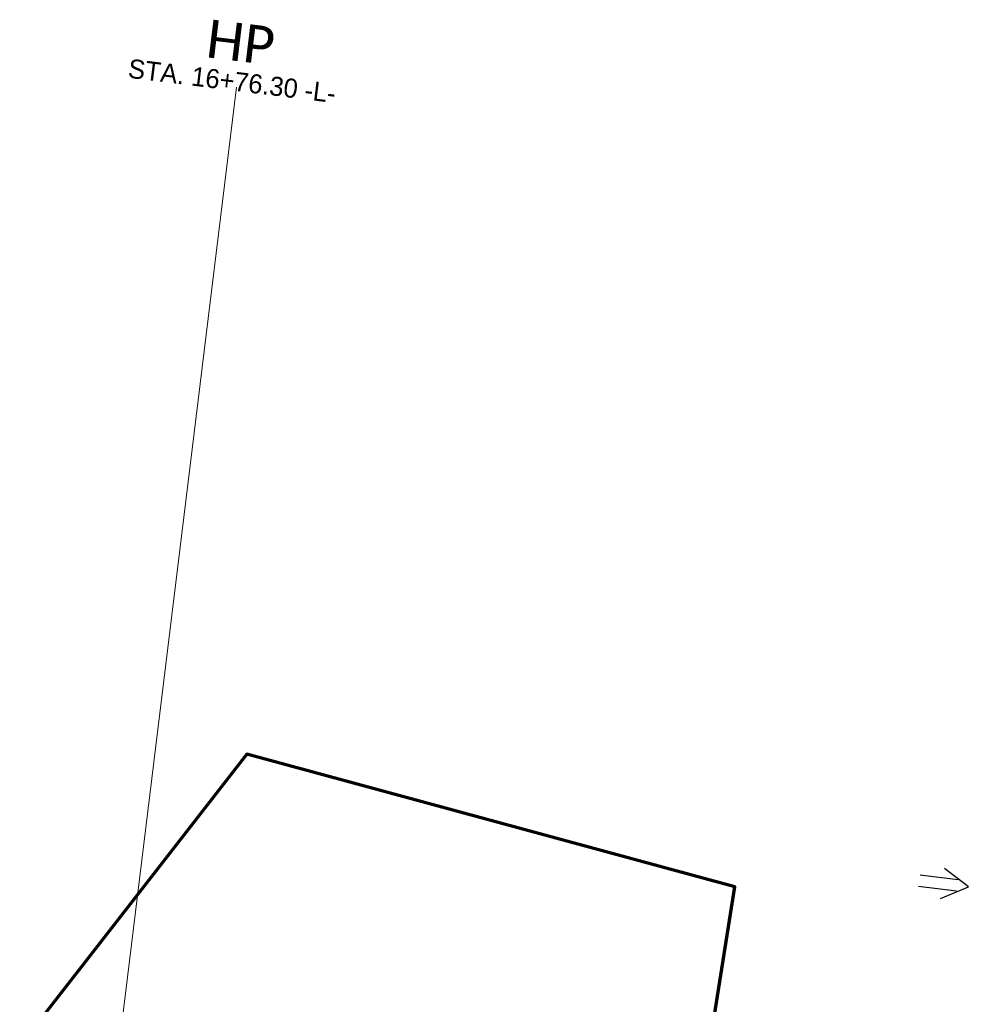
# Model space of a CAD drawing. Extents: x 1160024 to 2574774, y 200346 to 1150377.
# Tile 27 of 118: x 2482131 to 2482380, y 366354 to 366612. Entities that reach past the tile are written whole.
import ezdxf
from ezdxf.enums import TextEntityAlignment as Align

# ---------------------------------------------------------------- set-up
doc = ezdxf.new("R2010")
doc.units = 0
doc.header["$MEASUREMENT"] = 0
for name, color, linetype, lineweight in [('Exist Plan Preparation Drainage Arrows Symbol CELL', 5, 'Continuous', 30), ('Exist Plan Preparation Watershed Blue', 5, 'Continuous', 30), ('Prop Vertical Profile Ditch Grade Median Label', 5, 'Continuous', 40)]:
    doc.layers.add(name, color=color, linetype=linetype, lineweight=lineweight)
doc.styles.add('Style-Calibri', font='CALIBRI.TTF')
doc.styles.add('Style-GEOMETRICFUTURA_211_M_L', font='GEOMETRICFUTURA_211_M_L.shx')

# ---------------------------------------------------------------- blocks, each defined once
blk = doc.blocks.new('EXIST PLAN PREPARATION DRAINAGE ARROWS SYMBOL_147')
at = {"layer": 'Exist Plan Preparation Drainage Arrows Symbol CELL'}
for p, q in [((-3.87, 1.5), (6.13, 1.5)), ((-3.87, -1.5), (6.13, -1.5))]:
    blk.add_line(p, q, dxfattribs=at)
at = {"layer": 'Exist Plan Preparation Drainage Arrows Symbol CELL', "flags": 128}
blk.add_lwpolyline([(0, 3.97), (-6.87, 0), (0, -3.97)], dxfattribs=at)

msp = doc.modelspace()

# ---------------------------------------------------------------- linework, layer by layer
at = {"layer": 'Exist Plan Preparation Watershed Blue', "color": 5, "linetype": 'Continuous', "lineweight": 70, "flags": 128}
msp.add_lwpolyline([(2482245.6, 366183.41), (2482265.79, 366180.04), (2482268.07, 366195.58), (2482270.77, 366198.33), (2482288.4, 366195.95), (2482318.34, 366384.71), (2482190.23, 366419.49), (2482100.94, 366304.91), (2482098.85, 366268.04), (2482126.15, 366215.84), (2482133, 366215.49), (2482138.99, 366214.75), (2482145.25, 366210.94), (2482149.84, 366199.68), (2482178.08, 366194.73), (2482245.6, 366183.41)], close=True, dxfattribs=at)
at = {"layer": 'Prop Vertical Profile Ditch Grade Median Label', "lineweight": 0}
msp.add_line((2482119.32, 366038.91), (2482187.52, 366594.55), dxfattribs=at)

# ---------------------------------------------------------------- block references
at = {"layer": 'Exist Plan Preparation Drainage Arrows Symbol CELL', "rotation": 173.0022961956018}
msp.add_blockref('EXIST PLAN PREPARATION DRAINAGE ARROWS SYMBOL_147', (2482372.82, 366385.55), dxfattribs=at)

# ---------------------------------------------------------------- texts
at = {"layer": 'Prop Vertical Profile Ditch Grade Median Label', "lineweight": 0, "style": 'Style-Calibri'}
msp.add_text('HP', height=10, rotation=353.0023, dxfattribs=at).set_placement((2482188, 366601.35), align=Align.CENTER)
at = {"layer": 'Prop Vertical Profile Ditch Grade Median Label', "lineweight": 0, "style": 'Style-GEOMETRICFUTURA_211_M_L'}
msp.add_text('STA. 16+76.30 -L-', height=5, rotation=353.0023, dxfattribs=at).set_placement((2482159.44, 366602), align=Align.TOP_LEFT)

doc.saveas('drawing.dxf')
